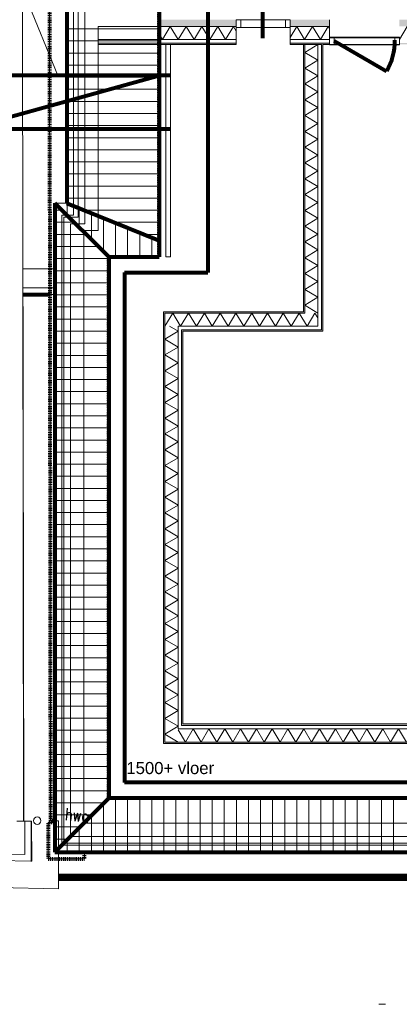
# Model space of a CAD drawing. Header units: millimetres. Extents: x -90830 to 24172, y -102460 to 73669.
# Tile 115 of 198: x -525 to 5129, y -207 to 14448. Entities that reach past the tile are written whole.
import ezdxf

# ---------------------------------------------------------------- set-up
doc = ezdxf.new("R2010")
doc.units = ezdxf.units.MM
doc.linetypes.add('PUNKT2_S9', pattern=[0.001, 0, -0.001])
for name, color, linetype, lineweight in [('Algemeen', 253, 'Continuous', 9), ('Algemeen01', 253, 'Continuous', 80), ('D21-BUITENWANDEN', 253, 'Continuous', 9), ('D22-BINNENWANDEN', 253, 'Continuous', 9), ('Dakverdiepingsweergave', 253, 'PUNKT2_S9', 80), ('Standard', 253, 'Continuous', 9), ('V21-BUITENWANDEN', 253, 'Continuous', 9)]:
    doc.layers.add(name, color=color, linetype=linetype, lineweight=lineweight)
doc.styles.add('ARIAL', font='arial.ttf')
doc.styles.add('TXT', font='txt.shx')

msp = doc.modelspace()

# ---------------------------------------------------------------- hatches: boundary and pattern name
at = {"layer": 'Standard'}
h = msp.add_hatch(color=256, dxfattribs=at)
h.paths.add_polyline_path([(5129, 14348), (11901, 14348), (11901, 14448), (5129, 14448)])
h.paths.add_polyline_path([(3501, 14348), (4089, 14348), (4089, 14448), (3501, 14448)])
h.paths.add_polyline_path([(2701, 14348), (2701, 14448), (1550, 14448), (1550, 14348)])
h = msp.add_hatch(color=256, dxfattribs=at)
h.paths.add_polyline_path([(5129, 14079), (11901, 14079), (11901, 14099), (5129, 14099)])
h.paths.add_polyline_path([(4089, 14099), (3501, 14099), (3501, 14079), (4089, 14079)])
h.paths.add_polyline_path([(2701, 14079), (2701, 14099), (1550, 14099), (1550, 14079)])
for points in [[(3720, 10101), (3720, 14079), (3701, 14079), (3701, 10101)], [(3989, 9833), (3989, 14079), (3969, 14079), (3969, 9833)], [(1618, 10082), (3720, 10082), (3720, 10101), (1618, 10101)], [(1637, 3677), (1637, 10082), (1618, 10082), (1618, 3677)], [(1886, 9813), (3989, 9813), (3989, 9833), (1886, 9833)], [(1906, 3945), (1906, 9813), (1886, 9813), (1886, 3945)], [(12159, 3965), (1906, 3965), (1906, 3945), (12159, 3945)], [(12427, 3696), (1637, 3696), (1637, 3677), (12427, 3677)]]:
    msp.add_hatch(color=256, dxfattribs=at).paths.add_polyline_path(points)

# ---------------------------------------------------------------- linework, layer by layer
at = {"layer": 'Algemeen'}
msp.add_line((-1651, 17737), (44, 13618), dxfattribs=at)
at = {"layer": 'Algemeen01'}
for p, q in [((175, 22799), (175, 11719)), ((1550, 21424), (1550, 10919)), ((2276, 14568), (2276, 10683)), ((3089, 14575), (3089, 14171)), ((4156, 14135), (4940, 13682)), ((-1333, 12818), (1550, 13618)), ((1721, 13618), (-1333, 13618)), ((1721, 12818), (-1333, 12818)), ((0, 11719), (0, 2059)), ((0, 11719), (800, 10919)), ((175, 11719), (1550, 11161)), ((800, 10919), (800, 2859)), ((800, 10919), (800, 10919)), ((800, 10919), (1550, 10919)), ((1036, 10683), (1036, 3095)), ((1036, 10683), (2276, 10683)), ((-480, 10359), (-77, 10359)), ((12081, 3095), (1036, 3095)), ((0, 2059), (800, 2859)), ((12177, 2859), (800, 2859)), ((0, 2059), (12277, 2059)), ((54, 1709), (12203, 1709)), ((54, 1659), (12253, 1659))]:
    msp.add_line(p, q, dxfattribs=at)
msp.add_arc((4156, 14135), 906, 330, 0.4427, dxfattribs=at)
at = {"layer": 'D21-BUITENWANDEN'}
for p, q in [((-484, 15525), (-467, 2521)), ((-84, 15526), (-67, 2522)), ((-78, 11032), (-78, 11032)), ((-567, 2521), (-447, 2521)), ((-467, 2521), (-347, 2521)), ((-447, 2521), (-447, 2023)), ((-347, 2521), (-346, 1921)), ((-67, 2522), (53, 2522)), ((53, 2522), (54, 1513)), ((-346, 1921), (-946, 1933)), ((-447, 2023), (-944, 2033)), ((54, 1513), (-954, 1534))]:
    msp.add_line(p, q, dxfattribs=at)
at = {"layer": 'D22-BINNENWANDEN'}
msp.add_line((-78, 11212), (-79, 11212), dxfattribs=at)
at = {"layer": 'Dakverdiepingsweergave'}
for p, q in [((1550, 10919), (1550, 21424)), ((-84, 15526), (-67, 2522)), ((800, 2859), (800, 10919)), ((800, 10919), (1550, 10919)), ((12177, 2859), (800, 2859)), ((0, 2499), (-100, 2499)), ((-100, 2499), (-100, 1959)), ((-67, 2522), (0, 2522)), ((0, 2522), (0, 2499)), ((440, 1959), (440, 2059)), ((440, 2059), (12277, 2059)), ((-100, 1959), (440, 1959))]:
    msp.add_line(p, q, dxfattribs=at)
at = {"layer": 'Standard'}
for p, q in [((175, 22799), (175, 11719)), ((275, 11719), (275, 22699)), ((275, 22699), (275, 11539)), ((345, 22669), (345, 11539)), ((345, 11539), (345, 22669)), ((445, 11509), (445, 22569)), ((445, 22569), (445, 11509)), ((2768, 14448), (2701, 14448)), ((2701, 14448), (2701, 14334)), ((3501, 14448), (2701, 14448)), ((2701, 14448), (2701, 14348)), ((2701, 14448), (2701, 14348)), ((2768, 14334), (2768, 14448)), ((3501, 14448), (3434, 14448)), ((3434, 14448), (3434, 14334)), ((3501, 14334), (3501, 14448)), ((3501, 14348), (3501, 14448)), ((3501, 14348), (3501, 14448)), ((4089, 14448), (4089, 14348)), ((542, 14312), (175, 14312)), ((992, 14312), (543, 14312)), ((1550, 14348), (645, 14348)), ((645, 14348), (645, 14152)), ((645, 14348), (1550, 14348)), ((645, 14152), (645, 14348)), ((1442, 14312), (993, 14312)), ((1550, 14312), (1443, 14312)), ((2701, 14348), (1550, 14348)), ((1550, 14348), (2701, 14348)), ((1550, 14237), (1601, 14152)), ((1601, 14152), (1718, 14348)), ((1718, 14348), (1836, 14152)), ((1836, 14152), (1954, 14348)), ((1954, 14348), (2071, 14152)), ((2071, 14152), (2189, 14348)), ((2189, 14348), (2306, 14152)), ((2306, 14152), (2424, 14348)), ((2424, 14348), (2542, 14152)), ((2542, 14152), (2659, 14348)), ((2659, 14348), (2701, 14279)), ((2701, 14348), (2701, 14334)), ((2701, 14348), (2701, 14334)), ((2701, 14334), (2768, 14334)), ((3501, 14334), (2701, 14334)), ((2701, 14334), (2701, 14152)), ((2701, 14334), (3501, 14334)), ((3434, 14334), (3501, 14334)), ((3501, 14183), (3600, 14348)), ((3501, 14334), (3501, 14348)), ((3501, 14334), (3501, 14348)), ((4089, 14348), (3501, 14348)), ((3501, 14348), (4089, 14348)), ((3501, 14152), (3501, 14334)), ((3600, 14348), (3718, 14152)), ((3718, 14152), (3835, 14348)), ((3835, 14348), (3953, 14152)), ((3953, 14152), (4070, 14348)), ((4070, 14348), (4089, 14317)), ((4089, 14348), (4089, 14179)), ((5129, 14152), (5246, 14348)), ((542, 14132), (175, 14132)), ((992, 14132), (543, 14132)), ((645, 14152), (1550, 14152)), ((1550, 14152), (645, 14152)), ((645, 14152), (645, 14099)), ((645, 14099), (645, 14152)), ((1550, 14099), (645, 14099)), ((645, 14099), (645, 14079)), ((645, 14099), (1550, 14099)), ((645, 11409), (645, 14099)), ((645, 14079), (1550, 14079)), ((1442, 14132), (993, 14132)), ((1550, 14132), (1443, 14132)), ((1550, 14152), (2701, 14152)), ((2701, 14152), (1550, 14152)), ((2701, 14099), (1550, 14099)), ((1550, 14099), (2701, 14099)), ((1550, 14079), (1650, 14079)), ((1721, 14079), (1650, 14079)), ((1650, 14079), (1650, 10919)), ((1650, 14079), (1721, 14079)), ((1721, 10919), (1721, 14079)), ((1721, 14079), (2701, 14079)), ((2701, 14152), (2701, 14099)), ((2701, 14099), (2701, 14079)), ((3501, 14152), (4089, 14152)), ((4089, 14152), (3501, 14152)), ((3501, 14099), (3501, 14152)), ((3501, 14079), (3501, 14099)), ((4089, 14099), (3501, 14099)), ((3501, 14099), (4089, 14099)), ((3501, 14079), (3969, 14079)), ((3720, 14079), (3701, 14079)), ((3701, 14079), (3701, 10101)), ((3720, 13962), (3914, 14079)), ((3916, 14079), (3720, 14079)), ((3720, 14079), (3720, 10101)), ((3720, 10101), (3720, 14079)), ((3916, 10082), (3916, 14079)), ((3969, 14079), (3916, 14079)), ((3916, 14079), (3916, 10082)), ((3969, 14079), (3969, 9833)), ((3969, 9886), (3969, 14079)), ((3989, 9833), (3989, 14079)), ((3989, 14079), (4089, 14079)), ((4156, 14186), (4089, 14186)), ((4089, 14186), (4089, 14072)), ((4089, 14186), (5129, 14186)), ((4089, 14179), (4089, 14152)), ((5129, 14179), (4089, 14179)), ((4089, 14179), (4089, 14152)), ((4089, 14152), (4089, 14099)), ((4089, 14152), (4089, 14099)), ((4089, 14099), (4089, 14079)), ((4089, 14099), (4089, 14079)), ((4089, 14079), (5129, 14079)), ((4089, 14072), (4156, 14072)), ((4089, 14072), (5129, 14072)), ((4156, 14072), (4156, 14186)), ((5129, 14186), (5062, 14186)), ((5062, 14186), (5062, 14072)), ((5062, 14072), (5129, 14072)), ((5129, 14072), (5129, 14186)), ((542, 13952), (175, 13952)), ((992, 13952), (543, 13952)), ((1442, 13952), (993, 13952)), ((1550, 13952), (1443, 13952)), ((3916, 13845), (3720, 13962)), ((3720, 13727), (3916, 13845)), ((542, 13772), (175, 13772)), ((992, 13772), (543, 13772)), ((1442, 13772), (993, 13772)), ((1550, 13772), (1443, 13772)), ((3916, 13610), (3720, 13727)), ((542, 13592), (175, 13592)), ((992, 13592), (543, 13592)), ((1442, 13592), (993, 13592)), ((1550, 13592), (1443, 13592)), ((3720, 13492), (3916, 13610)), ((3916, 13374), (3720, 13492)), ((542, 13412), (175, 13412)), ((992, 13412), (543, 13412)), ((1442, 13412), (993, 13412)), ((1550, 13412), (1443, 13412)), ((3720, 13257), (3916, 13374)), ((542, 13232), (175, 13232)), ((992, 13232), (543, 13232)), ((1442, 13232), (993, 13232)), ((1550, 13232), (1443, 13232)), ((3916, 13139), (3720, 13257)), ((542, 13052), (175, 13052)), ((992, 13052), (543, 13052)), ((1442, 13052), (993, 13052)), ((1550, 13052), (1443, 13052)), ((3720, 13022), (3916, 13139)), ((3916, 12904), (3720, 13022)), ((3720, 12786), (3916, 12904)), ((542, 12872), (175, 12872)), ((992, 12872), (543, 12872)), ((1442, 12872), (993, 12872)), ((1550, 12872), (1443, 12872)), ((3916, 12669), (3720, 12786)), ((542, 12692), (175, 12692)), ((992, 12692), (543, 12692)), ((1442, 12692), (993, 12692)), ((1550, 12692), (1443, 12692)), ((3720, 12551), (3916, 12669)), ((542, 12512), (175, 12512)), ((992, 12512), (543, 12512)), ((1442, 12512), (993, 12512)), ((1550, 12512), (1443, 12512)), ((3916, 12434), (3720, 12551)), ((542, 12332), (175, 12332)), ((992, 12332), (543, 12332)), ((1442, 12332), (993, 12332)), ((1550, 12332), (1443, 12332)), ((3720, 12316), (3916, 12434)), ((3916, 12198), (3720, 12316)), ((3720, 12081), (3916, 12198)), ((542, 12152), (175, 12152)), ((992, 12152), (543, 12152)), ((1442, 12152), (993, 12152)), ((1550, 12152), (1443, 12152)), ((3916, 11963), (3720, 12081)), ((542, 11972), (175, 11972)), ((992, 11972), (543, 11972)), ((1442, 11972), (993, 11972)), ((1550, 11972), (1443, 11972)), ((3720, 11846), (3916, 11963)), ((542, 11792), (175, 11792)), ((992, 11792), (543, 11792)), ((1442, 11792), (993, 11792)), ((1550, 11792), (1443, 11792)), ((3916, 11728), (3720, 11846)), ((3720, 11610), (3916, 11728)), ((175, 11719), (0, 11719)), ((0, 11719), (0, 11539)), ((92, 11612), (0, 11612)), ((2, 11716), (2, 11719)), ((107, 11612), (93, 11612)), ((182, 11536), (182, 11716)), ((275, 11539), (275, 11719)), ((362, 11356), (362, 11643)), ((542, 11612), (485, 11612)), ((992, 11612), (543, 11612)), ((1442, 11612), (993, 11612)), ((1550, 11612), (1443, 11612)), ((3916, 11493), (3720, 11610)), ((0, 11539), (0, 2522)), ((92, 11432), (0, 11432)), ((287, 11432), (93, 11432)), ((100, 11539), (275, 11539)), ((100, 2159), (100, 11539)), ((275, 11539), (100, 11539)), ((100, 11539), (100, 11509)), ((100, 11509), (100, 2159)), ((345, 11509), (130, 11509)), ((130, 11509), (130, 11409)), ((130, 11509), (345, 11509)), ((130, 11409), (130, 11509)), ((345, 11539), (345, 11509)), ((345, 11509), (345, 11539)), ((445, 11409), (445, 11509)), ((445, 11509), (445, 11409)), ((542, 11342), (542, 11570)), ((722, 11342), (722, 11497)), ((992, 11432), (910, 11432)), ((1442, 11432), (993, 11432)), ((1550, 11432), (1443, 11432)), ((3720, 11375), (3916, 11493)), ((130, 11409), (130, 2189)), ((130, 2189), (130, 11409)), ((230, 11309), (230, 11409)), ((230, 11409), (445, 11409)), ((445, 11409), (230, 11409)), ((230, 11409), (230, 11309)), ((230, 2289), (230, 11309)), ((230, 11309), (230, 2289)), ((430, 2489), (430, 11309)), ((430, 11309), (645, 11309)), ((542, 11176), (542, 11341)), ((645, 11309), (645, 11409)), ((722, 10996), (722, 11341)), ((902, 11342), (902, 11424)), ((902, 10919), (902, 11341)), ((1082, 11342), (1082, 11351)), ((1082, 10919), (1082, 11341)), ((3916, 11258), (3720, 11375)), ((92, 11252), (0, 11252)), ((467, 11252), (93, 11252)), ((1262, 10919), (1262, 11278)), ((1442, 11252), (1335, 11252)), ((1442, 10919), (1442, 11204)), ((1550, 11252), (1443, 11252)), ((3720, 11140), (3916, 11258)), ((3916, 11022), (3720, 11140)), ((92, 11072), (0, 11072)), ((542, 11072), (93, 11072)), ((647, 11072), (543, 11072)), ((3720, 10905), (3916, 11022)), ((92, 10892), (0, 10892)), ((542, 10892), (93, 10892)), ((800, 10892), (543, 10892)), ((1650, 10919), (1721, 10919)), ((3916, 10787), (3720, 10905)), ((-78, 10739), (-480, 10739)), ((-480, 10739), (-480, 10589)), ((0, 10739), (-78, 10739)), ((0, 10589), (0, 10739)), ((92, 10712), (0, 10712)), ((542, 10712), (93, 10712)), ((800, 10712), (543, 10712)), ((3720, 10670), (3916, 10787)), ((-480, 10589), (-480, 10489)), ((0, 10489), (0, 10589)), ((3916, 10552), (3720, 10670)), ((3720, 10434), (3916, 10552)), ((-480, 10489), (-480, 10459)), ((-78, 10459), (-480, 10459)), ((-480, 10459), (-480, 10359)), ((-480, 10459), (-78, 10459)), ((0, 10459), (-78, 10459)), ((-78, 10459), (0, 10459)), ((92, 10532), (0, 10532)), ((0, 10459), (0, 10489)), ((0, 10359), (0, 10459)), ((542, 10532), (93, 10532)), ((800, 10532), (543, 10532)), ((3916, 10317), (3720, 10434)), ((-480, 10359), (-77, 10359)), ((-77, 10359), (0, 10359)), ((92, 10352), (0, 10352)), ((542, 10352), (93, 10352)), ((800, 10352), (543, 10352)), ((3720, 10199), (3916, 10317)), ((92, 10172), (0, 10172)), ((542, 10172), (93, 10172)), ((800, 10172), (543, 10172)), ((3916, 10082), (3720, 10199)), ((92, 9992), (0, 9992)), ((542, 9992), (93, 9992)), ((800, 9992), (543, 9992)), ((3701, 10101), (1618, 10101)), ((1618, 10101), (1618, 10082)), ((1618, 10082), (1618, 3677)), ((1637, 9886), (1755, 10082)), ((3720, 10082), (1637, 10082)), ((1637, 10082), (1637, 9886)), ((1637, 10082), (3720, 10082)), ((1637, 9886), (1637, 10082)), ((1755, 10082), (1872, 9886)), ((1872, 9886), (1990, 10082)), ((1990, 10082), (2107, 9886)), ((2107, 9886), (2225, 10082)), ((2225, 10082), (2343, 9886)), ((2343, 9886), (2460, 10082)), ((2460, 10082), (2578, 9886)), ((2578, 9886), (2695, 10082)), ((2695, 10082), (2813, 9886)), ((2813, 9886), (2931, 10082)), ((2931, 10082), (3048, 9886)), ((3048, 9886), (3166, 10082)), ((3166, 10082), (3283, 9886)), ((3283, 9886), (3401, 10082)), ((3401, 10082), (3519, 9886)), ((3519, 9886), (3636, 10082)), ((3636, 10082), (3754, 9886)), ((3720, 10101), (3720, 10082)), ((3720, 10082), (3720, 10101)), ((3754, 9886), (3871, 10082)), ((3871, 10082), (3916, 10008)), ((3916, 9886), (3916, 10082)), ((3916, 10082), (3916, 9886)), ((1637, 9886), (1637, 3696)), ((1637, 3696), (1637, 9886)), ((1833, 9811), (1708, 9886)), ((1833, 9833), (1833, 9886)), ((1833, 9886), (3916, 9886)), ((3916, 9886), (1833, 9886)), ((1833, 9886), (1833, 9833)), ((1833, 3892), (1833, 9833)), ((1833, 9833), (1833, 3892)), ((3969, 9833), (1886, 9833)), ((1886, 9833), (1886, 9813)), ((1886, 3945), (1886, 9833)), ((1886, 9833), (3969, 9833)), ((3969, 9833), (3969, 9886)), ((3989, 9813), (3989, 9833)), ((92, 9812), (0, 9812)), ((542, 9812), (93, 9812)), ((800, 9812), (543, 9812)), ((1637, 9693), (1833, 9811)), ((1833, 9576), (1637, 9693)), ((1886, 9813), (1886, 3945)), ((1906, 3965), (1906, 9813)), ((1906, 9813), (3989, 9813)), ((92, 9632), (0, 9632)), ((542, 9632), (93, 9632)), ((800, 9632), (543, 9632)), ((1637, 9458), (1833, 9576)), ((92, 9452), (0, 9452)), ((542, 9452), (93, 9452)), ((800, 9452), (543, 9452)), ((1833, 9340), (1637, 9458)), ((92, 9272), (0, 9272)), ((542, 9272), (93, 9272)), ((800, 9272), (543, 9272)), ((1637, 9223), (1833, 9340)), ((92, 9092), (0, 9092)), ((542, 9092), (93, 9092)), ((800, 9092), (543, 9092)), ((1833, 9105), (1637, 9223)), ((1637, 8988), (1833, 9105)), ((1833, 8870), (1637, 8988)), ((92, 8912), (0, 8912)), ((542, 8912), (93, 8912)), ((800, 8912), (543, 8912)), ((1637, 8752), (1833, 8870)), ((92, 8732), (0, 8732)), ((542, 8732), (93, 8732)), ((800, 8732), (543, 8732)), ((1833, 8635), (1637, 8752)), ((92, 8552), (0, 8552)), ((542, 8552), (93, 8552)), ((800, 8552), (543, 8552)), ((1637, 8517), (1833, 8635)), ((1833, 8400), (1637, 8517)), ((92, 8372), (0, 8372)), ((542, 8372), (93, 8372)), ((800, 8372), (543, 8372)), ((1637, 8282), (1833, 8400)), ((1833, 8164), (1637, 8282)), ((92, 8192), (0, 8192)), ((542, 8192), (93, 8192)), ((800, 8192), (543, 8192)), ((1637, 8047), (1833, 8164)), ((92, 8012), (0, 8012)), ((542, 8012), (93, 8012)), ((800, 8012), (543, 8012)), ((1833, 7929), (1637, 8047)), ((1637, 7812), (1833, 7929)), ((92, 7832), (0, 7832)), ((542, 7832), (93, 7832)), ((800, 7832), (543, 7832)), ((1833, 7694), (1637, 7812)), ((92, 7652), (0, 7652)), ((542, 7652), (93, 7652)), ((800, 7652), (543, 7652)), ((1637, 7576), (1833, 7694)), ((1833, 7459), (1637, 7576)), ((92, 7472), (0, 7472)), ((542, 7472), (93, 7472)), ((800, 7472), (543, 7472)), ((1637, 7341), (1833, 7459)), ((1833, 7224), (1637, 7341)), ((92, 7292), (0, 7292)), ((542, 7292), (93, 7292)), ((800, 7292), (543, 7292)), ((1637, 7106), (1833, 7224)), ((92, 7112), (0, 7112)), ((542, 7112), (93, 7112)), ((800, 7112), (543, 7112)), ((1833, 6988), (1637, 7106)), ((92, 6932), (0, 6932)), ((542, 6932), (93, 6932)), ((800, 6932), (543, 6932)), ((1637, 6871), (1833, 6988)), ((92, 6752), (0, 6752)), ((542, 6752), (93, 6752)), ((800, 6752), (543, 6752)), ((1833, 6753), (1637, 6871)), ((1637, 6636), (1833, 6753)), ((1833, 6518), (1637, 6636)), ((92, 6572), (0, 6572)), ((542, 6572), (93, 6572)), ((800, 6572), (543, 6572)), ((1637, 6400), (1833, 6518)), ((92, 6392), (0, 6392)), ((542, 6392), (93, 6392)), ((800, 6392), (543, 6392)), ((1833, 6283), (1637, 6400)), ((92, 6212), (0, 6212)), ((542, 6212), (93, 6212)), ((800, 6212), (543, 6212)), ((1637, 6165), (1833, 6283)), ((1833, 6048), (1637, 6165)), ((92, 6032), (0, 6032)), ((542, 6032), (93, 6032)), ((800, 6032), (543, 6032)), ((1637, 5930), (1833, 6048)), ((1833, 5812), (1637, 5930)), ((92, 5852), (0, 5852)), ((542, 5852), (93, 5852)), ((800, 5852), (543, 5852)), ((1637, 5695), (1833, 5812)), ((92, 5672), (0, 5672)), ((542, 5672), (93, 5672)), ((800, 5672), (543, 5672)), ((1833, 5577), (1637, 5695)), ((1637, 5460), (1833, 5577)), ((92, 5492), (0, 5492)), ((542, 5492), (93, 5492)), ((800, 5492), (543, 5492)), ((1833, 5342), (1637, 5460)), ((92, 5312), (0, 5312)), ((542, 5312), (93, 5312)), ((800, 5312), (543, 5312)), ((1637, 5224), (1833, 5342)), ((92, 5132), (0, 5132)), ((542, 5132), (93, 5132)), ((800, 5132), (543, 5132)), ((1833, 5107), (1637, 5224)), ((1637, 4989), (1833, 5107)), ((1833, 4872), (1637, 4989)), ((92, 4952), (0, 4952)), ((542, 4952), (93, 4952)), ((800, 4952), (543, 4952)), ((1637, 4754), (1833, 4872)), ((92, 4772), (0, 4772)), ((542, 4772), (93, 4772)), ((800, 4772), (543, 4772)), ((1833, 4636), (1637, 4754)), ((92, 4592), (0, 4592)), ((542, 4592), (93, 4592)), ((800, 4592), (543, 4592)), ((1637, 4519), (1833, 4636)), ((92, 4412), (0, 4412)), ((542, 4412), (93, 4412)), ((800, 4412), (543, 4412)), ((1833, 4401), (1637, 4519)), ((1637, 4284), (1833, 4401)), ((1833, 4166), (1637, 4284)), ((92, 4232), (0, 4232)), ((542, 4232), (93, 4232)), ((800, 4232), (543, 4232)), ((1637, 4048), (1833, 4166)), ((92, 4052), (0, 4052)), ((542, 4052), (93, 4052)), ((800, 4052), (543, 4052)), ((1833, 3931), (1637, 4048)), ((12139, 3965), (1906, 3965)), ((92, 3872), (0, 3872)), ((542, 3872), (93, 3872)), ((800, 3872), (543, 3872)), ((1637, 3813), (1833, 3931)), ((1833, 3696), (1637, 3813)), ((1886, 3892), (1833, 3892)), ((1833, 3892), (1886, 3892)), ((1942, 3696), (1833, 3877)), ((1886, 3945), (1906, 3945)), ((12159, 3945), (1886, 3945)), ((12212, 3892), (1886, 3892)), ((1886, 3892), (12212, 3892)), ((1906, 3945), (12159, 3945)), ((2059, 3892), (1942, 3696)), ((2177, 3696), (2059, 3892)), ((2294, 3892), (2177, 3696)), ((2412, 3696), (2294, 3892)), ((2530, 3892), (2412, 3696)), ((2647, 3696), (2530, 3892)), ((2765, 3892), (2647, 3696)), ((2882, 3696), (2765, 3892)), ((3000, 3892), (2882, 3696)), ((3118, 3696), (3000, 3892)), ((3235, 3892), (3118, 3696)), ((3353, 3696), (3235, 3892)), ((3470, 3892), (3353, 3696)), ((3588, 3696), (3470, 3892)), ((3706, 3892), (3588, 3696)), ((3823, 3696), (3706, 3892)), ((3941, 3892), (3823, 3696)), ((4058, 3696), (3941, 3892)), ((4176, 3892), (4058, 3696)), ((4294, 3696), (4176, 3892)), ((4411, 3892), (4294, 3696)), ((4529, 3696), (4411, 3892)), ((4646, 3892), (4529, 3696)), ((4764, 3696), (4646, 3892)), ((4882, 3892), (4764, 3696)), ((4999, 3696), (4882, 3892)), ((5117, 3892), (4999, 3696)), ((5234, 3696), (5117, 3892)), ((92, 3692), (0, 3692)), ((542, 3692), (93, 3692)), ((800, 3692), (543, 3692)), ((1618, 3677), (1637, 3677)), ((1637, 3696), (1833, 3696)), ((1833, 3696), (1637, 3696)), ((1637, 3677), (12427, 3677)), ((1833, 3696), (12408, 3696)), ((12408, 3696), (1833, 3696)), ((92, 3512), (0, 3512)), ((542, 3512), (93, 3512)), ((800, 3512), (543, 3512)), ((92, 3332), (0, 3332)), ((542, 3332), (93, 3332)), ((800, 3332), (543, 3332)), ((92, 3152), (0, 3152)), ((542, 3152), (93, 3152)), ((800, 3152), (543, 3152)), ((92, 2972), (0, 2972)), ((542, 2972), (93, 2972)), ((800, 2972), (543, 2972)), ((92, 2792), (0, 2792)), ((542, 2792), (93, 2792)), ((733, 2792), (543, 2792)), ((902, 2792), (902, 2859)), ((902, 2342), (902, 2791)), ((1082, 2792), (1082, 2859)), ((1082, 2342), (1082, 2791)), ((1262, 2792), (1262, 2859)), ((1262, 2342), (1262, 2791)), ((1442, 2792), (1442, 2859)), ((1442, 2342), (1442, 2791)), ((1622, 2792), (1622, 2859)), ((1622, 2342), (1622, 2791)), ((1802, 2792), (1802, 2859)), ((1802, 2342), (1802, 2791)), ((1982, 2792), (1982, 2859)), ((1982, 2342), (1982, 2791)), ((2162, 2792), (2162, 2859)), ((2162, 2342), (2162, 2791)), ((2342, 2792), (2342, 2859)), ((2342, 2342), (2342, 2791)), ((2522, 2792), (2522, 2859)), ((2522, 2342), (2522, 2791)), ((2702, 2792), (2702, 2859)), ((2702, 2342), (2702, 2791)), ((2882, 2792), (2882, 2859)), ((2882, 2342), (2882, 2791)), ((3062, 2792), (3062, 2859)), ((3062, 2342), (3062, 2791)), ((3242, 2792), (3242, 2859)), ((3242, 2342), (3242, 2791)), ((3422, 2792), (3422, 2859)), ((3422, 2342), (3422, 2791)), ((3602, 2792), (3602, 2859)), ((3602, 2342), (3602, 2791)), ((3782, 2792), (3782, 2859)), ((3782, 2342), (3782, 2791)), ((3962, 2792), (3962, 2859)), ((3962, 2342), (3962, 2791)), ((4142, 2792), (4142, 2859)), ((4142, 2342), (4142, 2791)), ((4322, 2792), (4322, 2859)), ((4322, 2342), (4322, 2791)), ((4502, 2792), (4502, 2859)), ((4502, 2342), (4502, 2791)), ((4682, 2792), (4682, 2859)), ((4682, 2342), (4682, 2791)), ((4862, 2792), (4862, 2859)), ((4862, 2342), (4862, 2791)), ((5042, 2792), (5042, 2859)), ((5042, 2342), (5042, 2791)), ((722, 2342), (722, 2781)), ((0, 2499), (-100, 2499)), ((-100, 2499), (-100, 2059)), ((92, 2612), (0, 2612)), ((0, 2522), (0, 2499)), ((0, 2059), (0, 2499)), ((0, 2499), (0, 2059)), ((542, 2612), (93, 2612)), ((542, 2342), (542, 2601)), ((553, 2612), (543, 2612)), ((92, 2432), (0, 2432)), ((373, 2432), (93, 2432)), ((362, 2342), (362, 2421)), ((12223, 2489), (430, 2489)), ((92, 2252), (0, 2252)), ((193, 2252), (93, 2252)), ((182, 2059), (182, 2241)), ((430, 2289), (230, 2289)), ((230, 2289), (430, 2289)), ((362, 2059), (362, 2341)), ((12248, 2289), (430, 2289)), ((430, 2289), (12248, 2289)), ((542, 2059), (542, 2341)), ((722, 2059), (722, 2341)), ((902, 2059), (902, 2341)), ((1082, 2059), (1082, 2341)), ((1262, 2059), (1262, 2341)), ((1442, 2059), (1442, 2341)), ((1622, 2059), (1622, 2341)), ((1802, 2059), (1802, 2341)), ((1982, 2059), (1982, 2341)), ((2162, 2059), (2162, 2341)), ((2342, 2059), (2342, 2341)), ((2522, 2059), (2522, 2341)), ((2702, 2059), (2702, 2341)), ((2882, 2059), (2882, 2341)), ((3062, 2059), (3062, 2341)), ((3242, 2059), (3242, 2341)), ((3422, 2059), (3422, 2341)), ((3602, 2059), (3602, 2341)), ((3782, 2059), (3782, 2341)), ((3962, 2059), (3962, 2341)), ((4142, 2059), (4142, 2341)), ((4322, 2059), (4322, 2341)), ((4502, 2059), (4502, 2341)), ((4682, 2059), (4682, 2341)), ((4862, 2059), (4862, 2341)), ((5042, 2059), (5042, 2341)), ((-100, 2059), (-100, 1959)), ((13, 2072), (0, 2072)), ((440, 2059), (0, 2059)), ((0, 2059), (100, 2059)), ((2, 2059), (2, 2061)), ((12265, 2159), (100, 2159)), ((100, 2159), (130, 2159)), ((100, 2059), (440, 2059)), ((130, 2189), (230, 2189)), ((230, 2189), (130, 2189)), ((130, 2159), (12265, 2159)), ((230, 2189), (12261, 2189)), ((12261, 2189), (230, 2189)), ((440, 2059), (12277, 2059)), ((440, 1959), (440, 2059)), ((-100, 1959), (440, 1959)), ((4922, -207), (4822, -207))]:
    msp.add_line(p, q, dxfattribs=at)
msp.add_circle((-264, 2526), 55, dxfattribs=at)
at = {"layer": 'V21-BUITENWANDEN'}
for p, q in [((-481, 11719), (-465, 2518)), ((-355, 2519), (-465, 2518)), ((-355, 2519), (-354, 1919))]:
    msp.add_line(p, q, dxfattribs=at)

# ---------------------------------------------------------------- texts
at = {"layer": 'Algemeen', "insert": (1063, 3217), "char_height": 180, "width": 1418.51, "attachment_point": 7, "style": 'ARIAL'}
msp.add_mtext('\\W0.99;1500+\\~vloer', dxfattribs=at)
at = {"layer": 'Standard', "insert": (142, 2534), "char_height": 180, "width": 425.13, "attachment_point": 7, "rotation": 354.3423, "style": 'TXT'}
msp.add_mtext('\\W0.78;hwa', dxfattribs=at)

doc.saveas('drawing.dxf')
